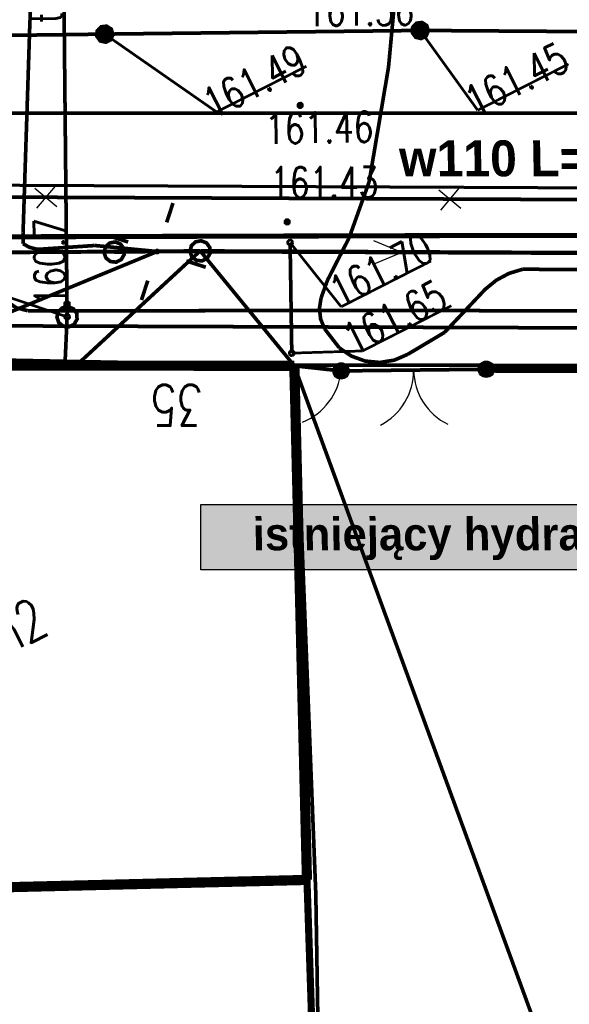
# Model space of a CAD drawing. Extents: x 0 to 7432618, y -40 to 5712028.
# Tile 84 of 165: x 7431349 to 7431363, y 5711639 to 5711663. Entities that reach past the tile are written whole.
import ezdxf
from ezdxf.enums import TextEntityAlignment as Align

# ---------------------------------------------------------------- set-up
doc = ezdxf.new("R2010")
doc.units = 0
doc.header["$MEASUREMENT"] = 0
for name, pattern in [('0', [1.5, 1, -0.5]), ('2218', [1, 0.5, -0.5]), ('3901', [0]), ('5102', [0])]:
    doc.linetypes.add(name, pattern=pattern)
for name, color, linetype in [('Dzialki', 7, 'Continuous'), ('EADTD_T_0', 7, 'Continuous'), ('EGBB_E_T_0', 7, 'Continuous'), ('EGBB_L_0', 7, 'Continuous'), ('OTK_L_0', 7, 'Continuous'), ('OTK_L_1', 7, 'Continuous'), ('OTK_L_2', 7, 'Continuous'), ('OTO_L_0', 7, 'Continuous'), ('OTO_L_1', 7, 'Continuous'), ('OTO_L_2', 7, 'Continuous'), ('OTR_T_0', 7, 'Continuous'), ('P_SUTP_L_0', 7, 'Continuous'), ('rysunek', 7, 'Continuous'), ('SUE_T_3', 7, 'Continuous'), ('SUEP_L_0', 7, 'Continuous'), ('SUG_T_2', 7, 'Continuous'), ('SUGP_L_0', 7, 'Continuous'), ('SUGR_T_0', 7, 'Continuous'), ('SUK_L_2', 7, 'Continuous'), ('SUKP_L_0', 7, 'Continuous'), ('SUKR_T_0', 7, 'Continuous'), ('SUP_T_0', 7, 'Continuous'), ('SUP_T_2', 7, 'Continuous'), ('SUTP_E_T_0', 7, 'Continuous'), ('SUTP_L_0', 7, 'Continuous'), ('SUTR_T_0', 7, 'Continuous'), ('SUWP_L_0', 7, 'Continuous'), ('Uzytki', 7, 'Continuous')]:
    doc.layers.add(name, color=color, linetype=linetype)
doc.layers.add('rura PRE', color=7, linetype='Continuous', lineweight=30, true_color=0x000000)
doc.layers.add('woda przyłącze', color=140, linetype='Continuous', lineweight=50)
doc.layers.add('woda sieć', color=150, linetype='Continuous', lineweight=70)
doc.styles.add('25', font='GOTHIC.TTF', dxfattribs={"oblique": 8, "height": 0.35})
doc.styles.add('STYL_ARIAL', font='simplex', dxfattribs={"width": 0.75, "oblique": 0.1})

# ---------------------------------------------------------------- blocks, each defined once
blk = doc.blocks.new('OTOB')
at = {"color": 0}
for centre, start, end in [((-1.5, 0), 0, 63.2606), ((1.5, 0), 116.7394, 180)]:
    blk.add_arc(centre, 1.5, start, end, dxfattribs=at)
blk = doc.blocks.new('KOGR')
at = {"color": 0}
for radius in [0.2, 0.18, 0.16, 0.14, 0.12, 0.1, 0.08, 0.06, 0.04, 0.02]:
    blk.add_circle((0, 0), radius, dxfattribs=at)
blk = doc.blocks.new('OTOF')
at = {"color": 0}
blk.add_arc((1.5, 0), 1.5, 116.7394, 180, dxfattribs=at)

msp = doc.modelspace()

# ---------------------------------------------------------------- hatches: boundary and pattern name
at = {"layer": 'rysunek', "linetype": 'ByBlock', "true_color": 0xff9100}
msp.add_hatch(color=30, dxfattribs=at).paths.add_polyline_path([(7431372.71, 5711651.5), (7431353.8, 5711651.5), (7431353.8, 5711649.9), (7431372.71, 5711649.9)])

# ---------------------------------------------------------------- linework, layer by layer
at = {"layer": 'Dzialki', "color": 18, "true_color": 0x000000, "const_width": 0.09}
for points in [[(7431356.106, 5711654.92), (7431338.226, 5711654.945)], [(7431356.616, 5711641.936), (7431356.106, 5711654.92)], [(7431356.106, 5711654.92), (7431371.37, 5711654.897)], [(7431356.907, 5711624.145), (7431356.616, 5711641.936)]]:
    msp.add_lwpolyline(points, dxfattribs=at)
at = {"layer": 'EGBB_L_0', "color": 18, "true_color": 0x000000, "const_width": 0.25}
for points in [[(7431356.089, 5711654.901), (7431341.888, 5711654.912)], [(7431356.399, 5711642.291), (7431356.089, 5711654.901)], [(7431342.201, 5711641.944), (7431356.399, 5711642.291)]]:
    msp.add_lwpolyline(points, dxfattribs=at)
at = {"layer": 'OTK_L_0', "color": 18, "linetype": '0', "true_color": 0x000000, "const_width": 0.09}
for points in [[(7431342.021, 5711658.046), (7431361.288, 5711658.099)], [(7431361.288, 5711658.099), (7431373.108, 5711658.072)]]:
    msp.add_lwpolyline(points, dxfattribs=at)
at = {"layer": 'OTK_L_1', "color": 18, "true_color": 0x000000, "const_width": 0.125}
for points in [[(7431342.021, 5711658.046), (7431361.288, 5711658.099)], [(7431361.288, 5711658.099), (7431373.108, 5711658.072)]]:
    msp.add_lwpolyline(points, dxfattribs=at)
at = {"layer": 'OTK_L_2', "color": 18, "linetype": '0', "true_color": 0x000000, "const_width": 0.09}
for points in [[(7431361.288, 5711658.099), (7431342.021, 5711658.046)], [(7431373.108, 5711658.072), (7431361.288, 5711658.099)], [(7431341.99, 5711655.179), (7431356.089, 5711654.901)], [(7431356.089, 5711654.901), (7431357.234, 5711654.776)], [(7431357.234, 5711654.776), (7431360.794, 5711654.817)], [(7431360.794, 5711654.817), (7431375.293, 5711654.775)]]:
    msp.add_lwpolyline(points, dxfattribs=at)
at = {"layer": 'OTO_L_0', "color": 18, "linetype": '3901', "true_color": 0x000000, "const_width": 0.175}
for points in [[(7431375.293, 5711654.775), (7431360.794, 5711654.817)], [(7431356.399, 5711642.291), (7431357.007, 5711624.145)]]:
    msp.add_lwpolyline(points, dxfattribs=at)
at = {"layer": 'OTO_L_1', "color": 18, "true_color": 0x000000, "const_width": 0.09}
for points in [[(7431360.794, 5711654.817), (7431357.234, 5711654.776)], [(7431357.234, 5711654.776), (7431360.794, 5711654.817)]]:
    msp.add_lwpolyline(points, dxfattribs=at)
at = {"layer": 'OTO_L_2', "color": 18, "true_color": 0x000000, "const_width": 0.09}
msp.add_lwpolyline([(7431357.234, 5711654.776), (7431356.106, 5711654.92)], dxfattribs=at)
at = {"layer": 'OTR_T_0', "color": 18, "true_color": 0x000000, "const_width": 0.09}
for points in [[(7431356.212, 5711661.329), (7431356.247, 5711661.332), (7431356.273, 5711661.309), (7431356.275, 5711661.275), (7431356.253, 5711661.249), (7431356.219, 5711661.246), (7431356.193, 5711661.268), (7431356.19, 5711661.303), (7431356.212, 5711661.329)], [(7431355.894, 5711658.471), (7431355.928, 5711658.473), (7431355.955, 5711658.451), (7431355.957, 5711658.417), (7431355.935, 5711658.39), (7431355.901, 5711658.388), (7431355.874, 5711658.41), (7431355.872, 5711658.444), (7431355.894, 5711658.471)]]:
    msp.add_lwpolyline(points, dxfattribs=at)
at = {"layer": 'P_SUTP_L_0', "color": 30, "linetype": '0', "true_color": 0xff9100, "const_width": 0.09}
for points in [[(7431329.02, 5711657.549), (7431353.781, 5711657.72)], [(7431353.781, 5711657.72), (7431350.739, 5711654.905)], [(7431356.089, 5711654.901), (7431353.781, 5711657.72)], [(7431353.781, 5711657.72), (7431384.1, 5711657.579)], [(7431362.737, 5711636.716), (7431356.089, 5711654.901)]]:
    msp.add_lwpolyline(points, dxfattribs=at)
at = {"layer": 'rura PRE', "color": 1, "linetype": 'ByBlock'}
for points in [[(7431349.73, 5711659.262), (7431350.271, 5711658.807)], [(7431350.228, 5711659.306), (7431349.773, 5711658.764)], [(7431359.629, 5711659.219), (7431360.171, 5711658.765)], [(7431360.127, 5711659.263), (7431359.673, 5711658.721)]]:
    msp.add_lwpolyline(points, dxfattribs=at)
at = {"layer": 'rysunek', "linetype": 'Continuous'}
msp.add_lwpolyline([(7431353.8, 5711651.5), (7431372.71, 5711651.5), (7431372.71, 5711649.9), (7431353.8, 5711649.9)], close=True, dxfattribs=at)
at = {"layer": 'SUE_T_3', "color": 18, "true_color": 0x000000, "const_width": 0.09}
for points in [[(7431352.96, 5711658.418), (7431353.115, 5711658.894)], [(7431351.562, 5711657.913), (7431351.7, 5711657.939), (7431351.831, 5711657.886), (7431351.912, 5711657.771), (7431351.918, 5711657.63), (7431351.847, 5711657.508), (7431351.721, 5711657.444), (7431351.581, 5711657.459), (7431351.471, 5711657.546), (7431351.425, 5711657.679), (7431351.459, 5711657.816), (7431351.562, 5711657.913)], [(7431352.015, 5711657.937), (7431351.54, 5711658.091)], [(7431353.668, 5711657.942), (7431353.806, 5711657.968), (7431353.937, 5711657.915), (7431354.018, 5711657.8), (7431354.024, 5711657.659), (7431353.953, 5711657.538), (7431353.828, 5711657.474), (7431353.687, 5711657.488), (7431353.577, 5711657.575), (7431353.532, 5711657.709), (7431353.566, 5711657.846), (7431353.668, 5711657.942)], [(7431352.717, 5711657.727), (7431352.736, 5711657.729), (7431352.751, 5711657.716), (7431352.752, 5711657.697), (7431352.74, 5711657.683), (7431352.721, 5711657.681), (7431352.706, 5711657.693), (7431352.705, 5711657.713), (7431352.717, 5711657.727)], [(7431353.442, 5711657.473), (7431353.917, 5711657.319)], [(7431352.497, 5711656.991), (7431352.342, 5711656.516)]]:
    msp.add_lwpolyline(points, dxfattribs=at)
at = {"layer": 'SUEP_L_0', "color": 1, "true_color": 0xff0000}
for q in [(7431358.037, 5711657.97), (7431358.034, 5711657.396)]:
    msp.add_line((7431358.728, 5711657.681), q, dxfattribs=at)
at = {"layer": 'SUEP_L_0', "color": 1, "true_color": 0xff0000, "const_width": 0.09}
for points in [[(7431349.603, 5711663.211), (7431349.917, 5711670.919)], [(7431358.659, 5711665.042), (7431358.398, 5711662.227)], [(7431349.44, 5711658.179), (7431349.603, 5711663.211)], [(7431358.398, 5711662.227), (7431357.923, 5711659.415)], [(7431357.923, 5711659.415), (7431357.433, 5711658.042)], [(7431349.438, 5711657.897), (7431349.44, 5711658.179)], [(7431357.433, 5711658.042), (7431356.9, 5711656.996)], [(7431352.728, 5711657.705), (7431345.948, 5711654.909)], [(7431349.931, 5711657.766), (7431349.757, 5711657.766), (7431349.589, 5711657.811), (7431349.438, 5711657.897)], [(7431351.2, 5711657.852), (7431349.931, 5711657.766)], [(7431352.728, 5711657.705), (7431351.2, 5711657.852)], [(7431349.557, 5711656.252), (7431349.28, 5711656.323), (7431349.039, 5711656.478), (7431348.861, 5711656.702), (7431348.762, 5711656.97), (7431348.754, 5711657.257)], [(7431360.77, 5711656.78), (7431361.042, 5711657.002), (7431361.351, 5711657.168), (7431361.687, 5711657.27)], [(7431361.687, 5711657.27), (7431368.937, 5711657.226)], [(7431356.9, 5711656.996), (7431356.746, 5711656.57)], [(7431359.772, 5711655.721), (7431360.77, 5711656.78)], [(7431356.833, 5711655.806), (7431356.733, 5711656.05), (7431356.704, 5711656.311), (7431356.746, 5711656.57)], [(7431349.557, 5711656.252), (7431359.589, 5711656.256)], [(7431359.589, 5711656.256), (7431370.948, 5711656.231)], [(7431370.334, 5711655.806), (7431348.961, 5711655.881)], [(7431356.833, 5711655.806), (7431357.194, 5711655.339)], [(7431358.868, 5711655.182), (7431359.772, 5711655.721)], [(7431358.868, 5711655.182), (7431358.539, 5711655.04), (7431358.185, 5711654.983), (7431357.828, 5711655.017), (7431357.491, 5711655.138), (7431357.194, 5711655.339)]]:
    msp.add_lwpolyline(points, dxfattribs=at)
at = {"layer": 'SUEP_L_0', "color": 1, "linetype": '5102', "true_color": 0xff0000, "const_width": 0.09}
for points in [[(7431352.728, 5711657.705), (7431329.02, 5711657.549)], [(7431384.1, 5711657.579), (7431352.728, 5711657.705)]]:
    msp.add_lwpolyline(points, dxfattribs=at)
at = {"layer": 'SUG_T_2', "color": 56, "true_color": 0x808000, "const_width": 0.09}
for points in [[(7431359.083, 5711663.305), (7431359.219, 5711663.322), (7431359.334, 5711663.248), (7431359.374, 5711663.117), (7431359.32, 5711662.991), (7431359.199, 5711662.929), (7431359.065, 5711662.959), (7431358.983, 5711663.069), (7431358.99, 5711663.205), (7431359.083, 5711663.305)], [(7431359.095, 5711663.283), (7431359.214, 5711663.298), (7431359.314, 5711663.233), (7431359.349, 5711663.118), (7431359.302, 5711663.008), (7431359.195, 5711662.954), (7431359.079, 5711662.98), (7431359.007, 5711663.076), (7431359.013, 5711663.196), (7431359.095, 5711663.283)], [(7431359.106, 5711663.261), (7431359.221, 5711663.27), (7431359.308, 5711663.195), (7431359.317, 5711663.081), (7431359.242, 5711662.994), (7431359.128, 5711662.985), (7431359.041, 5711663.059), (7431359.032, 5711663.174), (7431359.106, 5711663.261)], [(7431351.352, 5711663.215), (7431351.487, 5711663.232), (7431351.602, 5711663.158), (7431351.642, 5711663.027), (7431351.589, 5711662.901), (7431351.467, 5711662.839), (7431351.333, 5711662.869), (7431351.251, 5711662.979), (7431351.258, 5711663.115), (7431351.352, 5711663.215)], [(7431351.363, 5711663.193), (7431351.482, 5711663.208), (7431351.582, 5711663.143), (7431351.617, 5711663.028), (7431351.57, 5711662.918), (7431351.464, 5711662.864), (7431351.347, 5711662.89), (7431351.275, 5711662.986), (7431351.281, 5711663.106), (7431351.363, 5711663.193)], [(7431351.374, 5711663.171), (7431351.489, 5711663.18), (7431351.576, 5711663.105), (7431351.585, 5711662.991), (7431351.51, 5711662.904), (7431351.396, 5711662.894), (7431351.309, 5711662.969), (7431351.3, 5711663.084), (7431351.374, 5711663.171)], [(7431351.386, 5711663.149), (7431351.481, 5711663.156), (7431351.554, 5711663.094), (7431351.561, 5711662.999), (7431351.499, 5711662.926), (7431351.404, 5711662.918), (7431351.331, 5711662.98), (7431351.323, 5711663.076), (7431351.386, 5711663.149)], [(7431351.397, 5711663.126), (7431351.473, 5711663.132), (7431351.531, 5711663.083), (7431351.537, 5711663.006), (7431351.488, 5711662.948), (7431351.411, 5711662.942), (7431351.353, 5711662.992), (7431351.347, 5711663.068), (7431351.397, 5711663.126)], [(7431351.408, 5711663.104), (7431351.466, 5711663.108), (7431351.509, 5711663.071), (7431351.514, 5711663.014), (7431351.476, 5711662.97), (7431351.419, 5711662.966), (7431351.376, 5711663.003), (7431351.371, 5711663.06), (7431351.408, 5711663.104)], [(7431351.42, 5711663.082), (7431351.458, 5711663.085), (7431351.487, 5711663.06), (7431351.49, 5711663.022), (7431351.465, 5711662.993), (7431351.427, 5711662.99), (7431351.398, 5711663.015), (7431351.395, 5711663.053), (7431351.42, 5711663.082)], [(7431351.431, 5711663.059), (7431351.45, 5711663.061), (7431351.465, 5711663.049), (7431351.466, 5711663.029), (7431351.454, 5711663.015), (7431351.435, 5711663.013), (7431351.42, 5711663.026), (7431351.419, 5711663.045), (7431351.431, 5711663.059)], [(7431351.439, 5711663.044), (7431351.445, 5711663.044), (7431351.449, 5711663.04), (7431351.449, 5711663.035), (7431351.446, 5711663.031), (7431351.44, 5711663.03), (7431351.436, 5711663.034), (7431351.436, 5711663.039), (7431351.439, 5711663.044)], [(7431359.117, 5711663.239), (7431359.213, 5711663.246), (7431359.286, 5711663.184), (7431359.293, 5711663.089), (7431359.231, 5711663.016), (7431359.136, 5711663.008), (7431359.063, 5711663.07), (7431359.055, 5711663.166), (7431359.117, 5711663.239)], [(7431359.129, 5711663.216), (7431359.205, 5711663.222), (7431359.263, 5711663.173), (7431359.269, 5711663.096), (7431359.22, 5711663.038), (7431359.143, 5711663.032), (7431359.085, 5711663.082), (7431359.079, 5711663.158), (7431359.129, 5711663.216)], [(7431359.14, 5711663.194), (7431359.197, 5711663.198), (7431359.241, 5711663.161), (7431359.246, 5711663.104), (7431359.208, 5711663.06), (7431359.151, 5711663.056), (7431359.107, 5711663.093), (7431359.103, 5711663.15), (7431359.14, 5711663.194)], [(7431359.152, 5711663.172), (7431359.19, 5711663.175), (7431359.219, 5711663.15), (7431359.222, 5711663.112), (7431359.197, 5711663.083), (7431359.159, 5711663.08), (7431359.13, 5711663.105), (7431359.127, 5711663.143), (7431359.152, 5711663.172)], [(7431359.163, 5711663.149), (7431359.182, 5711663.151), (7431359.197, 5711663.139), (7431359.198, 5711663.119), (7431359.186, 5711663.105), (7431359.166, 5711663.103), (7431359.152, 5711663.116), (7431359.15, 5711663.135), (7431359.163, 5711663.149)], [(7431359.171, 5711663.134), (7431359.176, 5711663.134), (7431359.181, 5711663.13), (7431359.181, 5711663.125), (7431359.177, 5711663.121), (7431359.172, 5711663.12), (7431359.168, 5711663.124), (7431359.167, 5711663.129), (7431359.171, 5711663.134)]]:
    msp.add_lwpolyline(points, dxfattribs=at)
at = {"layer": 'SUGP_L_0', "color": 56, "true_color": 0x808000, "const_width": 0.09}
for points in [[(7431347.371, 5711662.984), (7431351.442, 5711663.037)], [(7431351.442, 5711663.037), (7431359.174, 5711663.127)], [(7431359.174, 5711663.127), (7431377.424, 5711662.999)]]:
    msp.add_lwpolyline(points, dxfattribs=at)
at = {"layer": 'SUGR_T_0', "color": 56, "true_color": 0x808000, "const_width": 0.065}
for points in [[(7431351.414, 5711663.093), (7431351.462, 5711663.097), (7431351.498, 5711663.066), (7431351.502, 5711663.018), (7431351.471, 5711662.982), (7431351.423, 5711662.978), (7431351.387, 5711663.009), (7431351.383, 5711663.057), (7431351.414, 5711663.093)], [(7431351.442, 5711663.037), (7431354.184, 5711661.127)], [(7431359.146, 5711663.183), (7431359.194, 5711663.187), (7431359.23, 5711663.156), (7431359.234, 5711663.108), (7431359.203, 5711663.072), (7431359.155, 5711663.068), (7431359.119, 5711663.099), (7431359.115, 5711663.147), (7431359.146, 5711663.183)], [(7431359.174, 5711663.127), (7431360.584, 5711661.17)], [(7431360.584, 5711661.17), (7431362.809, 5711662.303)], [(7431354.184, 5711661.127), (7431356.385, 5711662.249)]]:
    msp.add_lwpolyline(points, dxfattribs=at)
at = {"layer": 'SUK_L_2', "color": 36, "true_color": 0x803300, "const_width": 0.09}
msp.add_lwpolyline([(7431356.027, 5711655.212), (7431355.985, 5711657.925)], dxfattribs=at)
at = {"layer": 'SUKP_L_0', "color": 36, "true_color": 0x803300, "const_width": 0.09}
msp.add_lwpolyline([(7431346.202, 5711661.097), (7431400.862, 5711661.091)], dxfattribs=at)
at = {"layer": 'SUKR_T_0', "color": 36, "true_color": 0x803300, "const_width": 0.065}
for points in [[(7431355.957, 5711657.981), (7431356.005, 5711657.985), (7431356.041, 5711657.954), (7431356.045, 5711657.906), (7431356.014, 5711657.87), (7431355.966, 5711657.866), (7431355.93, 5711657.897), (7431355.926, 5711657.945), (7431355.957, 5711657.981)], [(7431355.985, 5711657.925), (7431357.238, 5711656.349)], [(7431357.238, 5711656.349), (7431359.439, 5711657.471)], [(7431357.762, 5711655.266), (7431359.938, 5711656.375)], [(7431355.998, 5711655.267), (7431356.046, 5711655.271), (7431356.083, 5711655.24), (7431356.086, 5711655.192), (7431356.055, 5711655.156), (7431356.007, 5711655.152), (7431355.971, 5711655.183), (7431355.967, 5711655.231), (7431355.998, 5711655.267)], [(7431356.027, 5711655.212), (7431357.762, 5711655.266)]]:
    msp.add_lwpolyline(points, dxfattribs=at)
at = {"layer": 'SUP_T_0', "color": 30, "true_color": 0xff9100, "const_width": 0.09}
msp.add_lwpolyline([(7431350.407, 5711656.325), (7431350.545, 5711656.351), (7431350.676, 5711656.298), (7431350.757, 5711656.183), (7431350.763, 5711656.043), (7431350.692, 5711655.921), (7431350.566, 5711655.857), (7431350.426, 5711655.871), (7431350.316, 5711655.959), (7431350.27, 5711656.092), (7431350.304, 5711656.229), (7431350.407, 5711656.325)], dxfattribs=at)
at = {"layer": 'SUP_T_2', "color": 18, "true_color": 0x000000, "const_width": 0.09}
for points in [[(7431351.562, 5711657.913), (7431351.7, 5711657.939), (7431351.831, 5711657.886), (7431351.912, 5711657.771), (7431351.918, 5711657.63), (7431351.847, 5711657.508), (7431351.721, 5711657.444), (7431351.581, 5711657.459), (7431351.471, 5711657.546), (7431351.425, 5711657.679), (7431351.459, 5711657.816), (7431351.562, 5711657.913)], [(7431353.668, 5711657.942), (7431353.806, 5711657.968), (7431353.937, 5711657.915), (7431354.018, 5711657.8), (7431354.024, 5711657.659), (7431353.953, 5711657.538), (7431353.828, 5711657.474), (7431353.687, 5711657.488), (7431353.577, 5711657.575), (7431353.532, 5711657.709), (7431353.566, 5711657.846), (7431353.668, 5711657.942)]]:
    msp.add_lwpolyline(points, dxfattribs=at)
at = {"layer": 'SUP_T_2', "color": 18, "linetype": '0', "true_color": 0x000000, "const_width": 0.09}
msp.add_lwpolyline([(7431351.675, 5711657.69), (7431353.781, 5711657.72)], dxfattribs=at)
at = {"layer": 'SUTP_L_0', "color": 30, "true_color": 0xff9100, "const_width": 0.09}
for points in [[(7431350.427, 5711665.427), (7431350.52, 5711656.103)], [(7431350.52, 5711656.103), (7431350.466, 5711654.905)]]:
    msp.add_lwpolyline(points, dxfattribs=at)
at = {"layer": 'SUTR_T_0', "color": 30, "true_color": 0xff9100, "const_width": 0.065}
for points in [[(7431350.52, 5711656.103), (7431347.273, 5711657.19)], [(7431350.488, 5711656.473), (7431350.536, 5711656.477), (7431350.573, 5711656.446), (7431350.576, 5711656.398), (7431350.545, 5711656.362), (7431350.498, 5711656.358), (7431350.461, 5711656.389), (7431350.457, 5711656.437), (7431350.488, 5711656.473)], [(7431350.492, 5711656.158), (7431350.539, 5711656.162), (7431350.576, 5711656.131), (7431350.58, 5711656.083), (7431350.548, 5711656.047), (7431350.501, 5711656.043), (7431350.464, 5711656.074), (7431350.461, 5711656.122), (7431350.492, 5711656.158)]]:
    msp.add_lwpolyline(points, dxfattribs=at)
at = {"layer": 'SUWP_L_0', "color": 5, "true_color": 0x0000ff, "const_width": 0.09}
msp.add_lwpolyline([(7431340.694, 5711659.075), (7431375.181, 5711658.926)], dxfattribs=at)
at = {"layer": 'Uzytki', "color": 96, "linetype": '2218', "true_color": 0x008000, "const_width": 0.09}
for points in [[(7431356.106, 5711654.92), (7431338.226, 5711654.945)], [(7431371.37, 5711654.897), (7431356.106, 5711654.92)]]:
    msp.add_lwpolyline(points, dxfattribs=at)
at = {"layer": 'woda sieć', "linetype": 'ByBlock'}
msp.add_lwpolyline([(7431253.428, 5711658.921), (7431256.775, 5711658.952), (7431269.72, 5711659.073), (7431283.33, 5711659.201), (7431283.833, 5711659.205), (7431292.399, 5711659.285), (7431299.63, 5711659.269), (7431306.414, 5711659.195), (7431318.176, 5711659.232), (7431324.091, 5711659.257), (7431333.577, 5711659.311), (7431340.287, 5711659.371), (7431371.118, 5711659.234), (7431374.829, 5711659.245), (7431389.323, 5711659.291), (7431403.071, 5711659.265), (7431412, 5711659.245), (7431425.45, 5711659.216), (7431481.299, 5711658.733), (7431494.576, 5711658.798), (7431515.35, 5711658.904), (7431528.247, 5711658.957), (7431555.854, 5711658.747), (7431555.854, 5711658.747)], dxfattribs=at)

# ---------------------------------------------------------------- block references
at = {"layer": 'OTO_L_1', "color": 18, "true_color": 0x000000}
for name, p, rotation in [('KOGR', (7431360.794, 5711654.817), 27), ('KOGR', (7431357.234, 5711654.776), 27), ('OTOB', (7431359.014, 5711654.796), 180.6500899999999)]:
    msp.add_blockref(name, p, dxfattribs=dict(at, rotation=rotation))
at = {"layer": 'OTO_L_2', "color": 18, "true_color": 0x000000, "rotation": 174.57101}
msp.add_blockref('OTOF', (7431357.234, 5711654.776), dxfattribs=at)

# ---------------------------------------------------------------- texts
at = {"layer": 'EADTD_T_0', "color": 18, "true_color": 0x000000, "style": 'STYL_ARIAL', "width": 0.75}
msp.add_text('35', height=1, rotation=179.91, dxfattribs=at).set_placement((7431353.209, 5711654.734), align=Align.BOTTOM_CENTER)
at = {"layer": 'EGBB_E_T_0', "color": 18, "true_color": 0x000000, "style": 'STYL_ARIAL', "width": 0.75}
msp.add_text('m2', height=1, rotation=27, dxfattribs=at).set_placement((7431349.182, 5711648.438), align=Align.MIDDLE_CENTER)
at = {"layer": 'OTR_T_0', "color": 18, "true_color": 0x000000, "style": 'STYL_ARIAL', "width": 0.75}
for s, rotation, p in [('161.36', 0.6516, (7431356.376, 5711663.606)), ('161.46', 1.0395, (7431355.375, 5711660.719)), ('161.43', 0.1485, (7431355.496, 5711659.398))]:
    msp.add_text(s, height=0.75, rotation=rotation, dxfattribs=at).set_placement(p, align=Align.MIDDLE_LEFT)
at = {"layer": 'SUGR_T_0', "color": 56, "true_color": 0x808000, "style": 'STYL_ARIAL', "width": 0.75}
for s, p in [('161.49', (7431353.931, 5711661.273)), ('161.45', (7431360.353, 5711661.327))]:
    msp.add_text(s, height=0.75, rotation=27, dxfattribs=at).set_placement(p, align=Align.MIDDLE_LEFT)
at = {"layer": 'SUKR_T_0', "color": 36, "true_color": 0x803300, "style": 'STYL_ARIAL', "width": 0.75}
for s, p in [('161.70', (7431357.301, 5711656.127)), ('161.65', (7431357.638, 5711654.964))]:
    msp.add_text(s, height=0.75, rotation=27, dxfattribs=at).set_placement(p, align=Align.BOTTOM_LEFT)
at = {"layer": 'SUTP_E_T_0', "color": 30, "true_color": 0xff9100, "style": 'STYL_ARIAL', "width": 0.75}
msp.add_text('tD', height=0.75, rotation=90.5724, dxfattribs=at).set_placement((7431350.012, 5711663.696), align=Align.MIDDLE_CENTER)
at = {"layer": 'SUTR_T_0', "color": 30, "true_color": 0xff9100, "style": 'STYL_ARIAL', "width": 0.75}
msp.add_text('160.7', height=0.75, rotation=90.576, dxfattribs=at).set_placement((7431350.101, 5711656.358), align=Align.MIDDLE_LEFT)
at = {"layer": 'woda przyłącze', "color": 0, "insert": (7431354, 5711651.176), "char_height": 0.8, "attachment_point": 1, "style": '25'}
msp.add_mtext_dynamic_manual_height_columns('\\pxqc;\\fCentury Gothic|b1|i0;\\Q-1;istniej\\fCentury Gothic|b1|i0|c238;ący hydrant do demontażu', width=18.79702, gutter_width=5, heights=[0], dxfattribs=at)
at = {"layer": 'woda sieć', "insert": (7431358.666, 5711660.431), "char_height": 0.882, "attachment_point": 1, "rotation": 359.9924, "style": '25'}
msp.add_mtext_dynamic_manual_height_columns('\\fCentury Gothic|b1|i0;\\Q-1;w110 L=302,40m', width=10.94711, gutter_width=5, heights=[0], dxfattribs=at)

doc.saveas('drawing.dxf')
